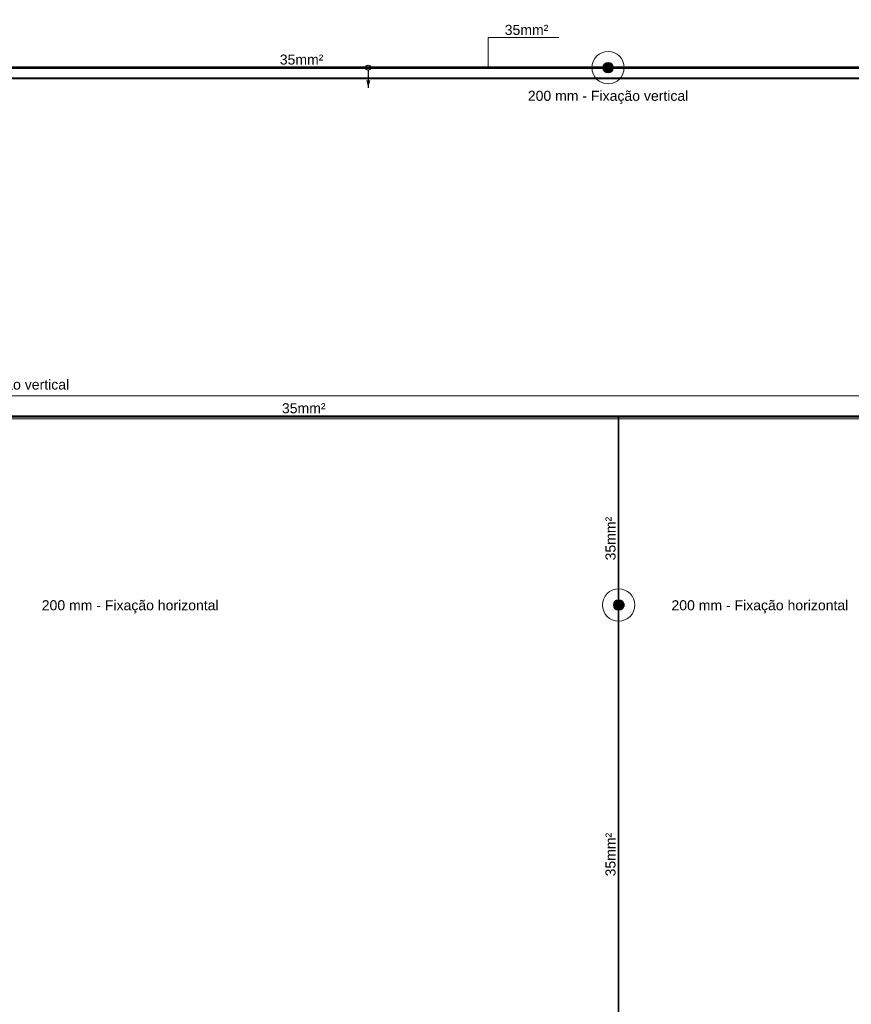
# Model space of a CAD drawing. Header units: millimetres. Extents: x 4477830 to 4478275, y -30323838 to -30323445.
# Tile 52 of 124: x 4478000 to 4478017, y -30323609 to -30323590. Entities that reach past the tile are written whole.
import ezdxf

# ---------------------------------------------------------------- set-up
doc = ezdxf.new("R2010")
doc.units = ezdxf.units.MM
doc.linetypes.add('NULL', pattern=[0])
for name, color, linetype, lineweight in [('IFC-Parede-Contorno', 42, 'Continuous', 5), ('Nível 1', 7, 'Continuous', 0), ('P-Simbol', 5, 'Continuous', 20), ('PR-Captor', 9, 'Continuous', 18), ('PR-Condutos', 150, 'Continuous', 25), ('PR-Textos conduto', 7, 'Continuous', 9), ('Textos', 7, 'Continuous', 9)]:
    doc.layers.add(name, color=color, linetype=linetype, lineweight=lineweight)
doc.styles.add('ARIAL', font='arial.ttf')

msp = doc.modelspace()

# ---------------------------------------------------------------- hatches: boundary and pattern name
at = {"layer": 'P-Simbol', "linetype": 'Continuous'}
for points in [[(4478012.039, -30323590.72), (4478012.038, -30323590.711), (4478012.037, -30323590.702), (4478012.035, -30323590.693), (4478012.033, -30323590.684), (4478012.029, -30323590.676), (4478012.025, -30323590.668), (4478012.02, -30323590.66), (4478012.014, -30323590.653), (4478012.008, -30323590.646), (4478012.001, -30323590.64), (4478011.994, -30323590.634), (4478011.986, -30323590.629), (4478011.978, -30323590.625), (4478011.97, -30323590.621), (4478011.961, -30323590.619), (4478011.952, -30323590.617), (4478011.943, -30323590.616), (4478011.934, -30323590.615), (4478011.925, -30323590.616), (4478011.916, -30323590.617), (4478011.907, -30323590.619), (4478011.898, -30323590.621), (4478011.89, -30323590.625), (4478011.882, -30323590.629), (4478011.874, -30323590.634), (4478011.867, -30323590.64), (4478011.86, -30323590.646), (4478011.854, -30323590.653), (4478011.848, -30323590.66), (4478011.843, -30323590.668), (4478011.839, -30323590.676), (4478011.836, -30323590.684), (4478011.833, -30323590.693), (4478011.831, -30323590.702), (4478011.83, -30323590.711), (4478011.829, -30323590.72), (4478011.83, -30323590.729), (4478011.831, -30323590.738), (4478011.833, -30323590.747), (4478011.836, -30323590.756), (4478011.839, -30323590.764), (4478011.843, -30323590.772), (4478011.848, -30323590.78), (4478011.854, -30323590.787), (4478011.86, -30323590.794), (4478011.867, -30323590.8), (4478011.874, -30323590.806), (4478011.882, -30323590.811), (4478011.89, -30323590.815), (4478011.898, -30323590.818), (4478011.907, -30323590.821), (4478011.916, -30323590.823), (4478011.925, -30323590.824), (4478011.934, -30323590.825), (4478011.943, -30323590.824), (4478011.952, -30323590.823), (4478011.961, -30323590.821), (4478011.97, -30323590.818), (4478011.978, -30323590.815), (4478011.986, -30323590.811), (4478011.994, -30323590.806), (4478012.001, -30323590.8), (4478012.008, -30323590.794), (4478012.014, -30323590.787), (4478012.02, -30323590.78), (4478012.025, -30323590.772), (4478012.029, -30323590.764), (4478012.033, -30323590.756), (4478012.035, -30323590.747), (4478012.037, -30323590.738), (4478012.038, -30323590.729)], [(4478012.249, -30323601.428), (4478012.248, -30323601.419), (4478012.247, -30323601.409), (4478012.245, -30323601.401), (4478012.242, -30323601.392), (4478012.239, -30323601.383), (4478012.234, -30323601.375), (4478012.23, -30323601.368), (4478012.224, -30323601.36), (4478012.218, -30323601.354), (4478012.211, -30323601.347), (4478012.204, -30323601.342), (4478012.196, -30323601.337), (4478012.188, -30323601.333), (4478012.18, -30323601.329), (4478012.171, -30323601.326), (4478012.162, -30323601.324), (4478012.153, -30323601.323), (4478012.144, -30323601.323), (4478012.135, -30323601.323), (4478012.126, -30323601.324), (4478012.117, -30323601.326), (4478012.108, -30323601.329), (4478012.099, -30323601.333), (4478012.091, -30323601.337), (4478012.084, -30323601.342), (4478012.076, -30323601.347), (4478012.07, -30323601.354), (4478012.063, -30323601.36), (4478012.058, -30323601.368), (4478012.053, -30323601.375), (4478012.049, -30323601.383), (4478012.045, -30323601.392), (4478012.042, -30323601.401), (4478012.041, -30323601.409), (4478012.039, -30323601.419), (4478012.039, -30323601.428), (4478012.039, -30323601.437), (4478012.041, -30323601.446), (4478012.042, -30323601.455), (4478012.045, -30323601.463), (4478012.049, -30323601.472), (4478012.053, -30323601.48), (4478012.058, -30323601.488), (4478012.063, -30323601.495), (4478012.07, -30323601.502), (4478012.076, -30323601.508), (4478012.084, -30323601.513), (4478012.091, -30323601.518), (4478012.099, -30323601.523), (4478012.108, -30323601.526), (4478012.117, -30323601.529), (4478012.126, -30323601.531), (4478012.135, -30323601.532), (4478012.144, -30323601.532), (4478012.153, -30323601.532), (4478012.162, -30323601.531), (4478012.171, -30323601.529), (4478012.18, -30323601.526), (4478012.188, -30323601.523), (4478012.196, -30323601.518), (4478012.204, -30323601.513), (4478012.211, -30323601.508), (4478012.218, -30323601.502), (4478012.224, -30323601.495), (4478012.23, -30323601.488), (4478012.234, -30323601.48), (4478012.239, -30323601.472), (4478012.242, -30323601.463), (4478012.245, -30323601.455), (4478012.247, -30323601.446), (4478012.248, -30323601.437)]]:
    msp.add_hatch(color=5, dxfattribs=at).paths.add_polyline_path(points)
at = {"layer": 'PR-Condutos', "linetype": 'Continuous', "true_color": 0x105689}
for points in [[(4478007.159, -30323590.713), (4477999.718, -30323590.714), (4478007.132, -30323590.714), (4477999.718, -30323590.715), (4478007.114, -30323590.716), (4477999.718, -30323590.717), (4478007.155, -30323590.719), (4478007.163, -30323590.714), (4478011.934, -30323590.714)], [(4477999.718, -30323590.713), (4478007.142, -30323590.713), (4478007.151, -30323590.713)], [(4478007.114, -30323590.716), (4477999.725, -30323590.715), (4477999.718, -30323590.717)], [(4478007.119, -30323590.724), (4478011.934, -30323590.723), (4478007.175, -30323590.722), (4478011.934, -30323590.72), (4478007.183, -30323590.719), (4478011.934, -30323590.717), (4478007.169, -30323590.716), (4478007.155, -30323590.719), (4478007.069, -30323590.719), (4477999.718, -30323590.72), (4477999.718, -30323590.725)], [(4477999.725, -30323590.717), (4477999.718, -30323590.72), (4478007.069, -30323590.719)], [(4478007.142, -30323590.713), (4477999.725, -30323590.713), (4477999.725, -30323590.714)], [(4478007.132, -30323590.714), (4477999.725, -30323590.714), (4477999.725, -30323590.715)], [(4478007.155, -30323590.713), (4478011.93, -30323590.714), (4478011.931, -30323590.713)], [(4478011.934, -30323590.715), (4478007.163, -30323590.714), (4478007.155, -30323590.716)], [(4478007.155, -30323590.714), (4478011.929, -30323590.715), (4478011.93, -30323590.714)], [(4478007.165, -30323590.715), (4478007.155, -30323590.717), (4478011.934, -30323590.717)], [(4478007.155, -30323590.715), (4478011.927, -30323590.717), (4478011.929, -30323590.715)], [(4478007.159, -30323590.713), (4478011.93, -30323590.714), (4478011.931, -30323590.713)], [(4478011.934, -30323590.713), (4478007.16, -30323590.713), (4478007.159, -30323590.713)], [(4478011.934, -30323590.714), (4478007.16, -30323590.713), (4478007.161, -30323590.714)], [(4478007.16, -30323590.714), (4478011.929, -30323590.715), (4478011.93, -30323590.714)], [(4478007.165, -30323590.715), (4478011.934, -30323590.715), (4478007.161, -30323590.714)], [(4478007.163, -30323590.716), (4478011.927, -30323590.717), (4478011.929, -30323590.715)], [(4478007.165, -30323590.719), (4478011.924, -30323590.72), (4478011.921, -30323590.717)], [(4478011.934, -30323590.72), (4478007.188, -30323590.717), (4478007.167, -30323590.72)], [(4478007.172, -30323590.717), (4478011.924, -30323590.72), (4478011.921, -30323590.717)], [(4478011.934, -30323590.723), (4478007.18, -30323590.72), (4478007.172, -30323590.723)], [(4478007.175, -30323590.722), (4478011.927, -30323590.723), (4478011.924, -30323590.72)], [(4478007.18, -30323590.72), (4478011.927, -30323590.723), (4478011.924, -30323590.72)], [(4478018.092, -30323590.713), (4478011.934, -30323590.713), (4478018.09, -30323590.714)], [(4478011.934, -30323590.714), (4478018.077, -30323590.715), (4478018.092, -30323590.714)], [(4478011.934, -30323590.715), (4478011.941, -30323590.717), (4478018.084, -30323590.717), (4478018.087, -30323590.715)], [(4478018.074, -30323590.717), (4478011.934, -30323590.717), (4478011.944, -30323590.72), (4478018.079, -30323590.72)], [(4478018.084, -30323590.723), (4478018.085, -30323590.72), (4478011.934, -30323590.72)], [(4478018.092, -30323590.714), (4478011.937, -30323590.713), (4478011.938, -30323590.714)], [(4478018.077, -30323590.715), (4478011.938, -30323590.714), (4478011.939, -30323590.715)], [(4478018.092, -30323590.723), (4478011.944, -30323590.72), (4478011.941, -30323590.723)], [(4478007.142, -30323590.726), (4478011.934, -30323590.726), (4478007.162, -30323590.726), (4478007.168, -30323590.724), (4477999.718, -30323590.725), (4477999.718, -30323590.727)], [(4477999.718, -30323590.727), (4478007.143, -30323590.727), (4478007.155, -30323590.726)], [(4478007.149, -30323590.726), (4478011.93, -30323590.726), (4478011.929, -30323590.725)], [(4478007.151, -30323590.726), (4478011.931, -30323590.727), (4478011.93, -30323590.726)], [(4478007.155, -30323590.725), (4478011.93, -30323590.726), (4478011.929, -30323590.725)], [(4478011.934, -30323590.726), (4478007.165, -30323590.725), (4478007.155, -30323590.726)], [(4478007.155, -30323590.726), (4478011.931, -30323590.727), (4478011.93, -30323590.726)], [(4478007.155, -30323590.727), (4478011.934, -30323590.727), (4478007.161, -30323590.726)], [(4478007.16, -30323590.726), (4478011.934, -30323590.725), (4478007.168, -30323590.724)], [(4478011.934, -30323590.727), (4478007.16, -30323590.726), (4478007.16, -30323590.727)], [(4478007.168, -30323590.724), (4478011.929, -30323590.725), (4478011.927, -30323590.723)], [(4478007.172, -30323590.723), (4478011.929, -30323590.725), (4478011.927, -30323590.723)], [(4478018.086, -30323590.725), (4478018.092, -30323590.723), (4478011.934, -30323590.723)], [(4478018.088, -30323590.726), (4478018.087, -30323590.725), (4478011.934, -30323590.725)], [(4478018.09, -30323590.726), (4478011.934, -30323590.726), (4478018.09, -30323590.727)], [(4478018.092, -30323590.727), (4478011.938, -30323590.726), (4478011.937, -30323590.727)], [(4478018.092, -30323590.726), (4478011.939, -30323590.725), (4478011.938, -30323590.726)], [(4478018.092, -30323590.725), (4478011.941, -30323590.723), (4478011.939, -30323590.725)], [(4478007.155, -30323591.12), (4478007.194, -30323590.975), (4478007.116, -30323590.975)], [(4478012.144, -30323597.661), (4477999.595, -30323597.661), (4478012.144, -30323597.662)], [(4477999.595, -30323597.662), (4478012.143, -30323597.664), (4478012.144, -30323597.662)], [(4477999.595, -30323597.664), (4478012.143, -30323597.666), (4478012.144, -30323597.664)], [(4477999.595, -30323597.666), (4478012.137, -30323597.668), (4478012.144, -30323597.666)], [(4478005.869, -30323597.668), (4478012.144, -30323597.668), (4477999.595, -30323597.666)], [(4478012.143, -30323597.669), (4477999.595, -30323597.669), (4478012.137, -30323597.672)], [(4477999.595, -30323597.672), (4478012.137, -30323597.674), (4478012.137, -30323597.672)], [(4478012.144, -30323597.674), (4477999.595, -30323597.674), (4478012.137, -30323597.675)], [(4478012.144, -30323597.675), (4477999.602, -30323597.674), (4477999.598, -30323597.675)], [(4478012.144, -30323597.674), (4477999.602, -30323597.672), (4477999.599, -30323597.674)], [(4477999.601, -30323597.664), (4478012.144, -30323597.664), (4477999.602, -30323597.662)], [(4477999.601, -30323597.672), (4478012.144, -30323597.672), (4477999.604, -30323597.669)], [(4478012.144, -30323597.662), (4477999.602, -30323597.661), (4477999.602, -30323597.662)], [(4477999.602, -30323597.664), (4477999.604, -30323597.666), (4478012.144, -30323597.666)], [(4477999.604, -30323597.669), (4478012.144, -30323597.669), (4477999.606, -30323597.666)], [(4478005.869, -30323597.668), (4478012.137, -30323597.669), (4478012.143, -30323597.668)], [(4478012.137, -30323598.78), (4478012.138, -30323598.78), (4478012.138, -30323597.668)], [(4478012.137, -30323598.78), (4478012.138, -30323597.675), (4478012.137, -30323597.668)], [(4478012.138, -30323598.78), (4478012.14, -30323598.78), (4478012.14, -30323597.668)], [(4478012.138, -30323597.675), (4478012.138, -30323598.78), (4478012.14, -30323597.675)], [(4478012.14, -30323598.78), (4478012.143, -30323598.78), (4478012.143, -30323597.668)], [(4478012.14, -30323598.78), (4478012.143, -30323597.675), (4478012.14, -30323597.668)], [(4478012.144, -30323597.662), (4478012.143, -30323597.664), (4478024.693, -30323597.664)], [(4478012.143, -30323597.664), (4478024.684, -30323597.666), (4478024.686, -30323597.664)], [(4478012.144, -30323597.664), (4478012.143, -30323597.666), (4478024.693, -30323597.666)], [(4478012.143, -30323597.666), (4478023.363, -30323597.669), (4478024.686, -30323597.666)], [(4478012.143, -30323597.668), (4478012.143, -30323598.78), (4478012.144, -30323598.499), (4478012.144, -30323597.675), (4478012.143, -30323598.169), (4478012.144, -30323597.675), (4478012.144, -30323597.682), (4478012.144, -30323598.499), (4478012.146, -30323597.712)], [(4478012.15, -30323598.78), (4478012.15, -30323597.668), (4478012.146, -30323597.668), (4478012.143, -30323598.779)], [(4478012.143, -30323597.669), (4478024.097, -30323597.672), (4478024.686, -30323597.669)], [(4478012.143, -30323597.672), (4478024.686, -30323597.674), (4478024.686, -30323597.672)], [(4478012.144, -30323597.661), (4478024.686, -30323597.662), (4478024.686, -30323597.661)], [(4478012.144, -30323597.661), (4478012.144, -30323597.662), (4478024.693, -30323597.662)], [(4478012.144, -30323597.662), (4478024.686, -30323597.664), (4478024.688, -30323597.662)], [(4478012.144, -30323597.672), (4478024.693, -30323597.672), (4478012.15, -30323597.669)], [(4478015.281, -30323597.674), (4478024.686, -30323597.674), (4478024.631, -30323597.674), (4478012.144, -30323597.674)], [(4478012.15, -30323597.666), (4478012.15, -30323597.669), (4478024.693, -30323597.669)], [(4478024.629, -30323597.674), (4478012.15, -30323597.672), (4478012.15, -30323597.674), (4478024.631, -30323597.674)], [(4478012.15, -30323597.675), (4478024.693, -30323597.675), (4478012.15, -30323597.674)], [(4478024.686, -30323597.675), (4478024.689, -30323597.674), (4478015.281, -30323597.674)], [(4478012.138, -30323598.78), (4478012.137, -30323601.348), (4478012.138, -30323601.348)], [(4478012.137, -30323598.78), (4478012.137, -30323601.348), (4478012.137, -30323601.348)], [(4478012.137, -30323601.348), (4478012.137, -30323601.348), (4478012.137, -30323598.78)], [(4478012.137, -30323601.348), (4478012.138, -30323598.784), (4478012.137, -30323598.782)], [(4478012.14, -30323598.78), (4478012.138, -30323601.348), (4478012.141, -30323601.348)], [(4478012.138, -30323601.348), (4478012.138, -30323601.348), (4478012.138, -30323598.78)], [(4478012.138, -30323601.348), (4478012.14, -30323598.786), (4478012.138, -30323598.784)], [(4478012.141, -30323601.348), (4478012.141, -30323601.348), (4478012.14, -30323598.78)], [(4478012.14, -30323598.789), (4478012.141, -30323601.348), (4478012.143, -30323598.795)], [(4478012.143, -30323598.78), (4478012.141, -30323601.348), (4478012.143, -30323601.348)], [(4478012.146, -30323598.788), (4478012.143, -30323598.787), (4478012.143, -30323601.348)], [(4478012.146, -30323598.788), (4478012.143, -30323601.347), (4478012.146, -30323601.398), (4478012.146, -30323601.348)], [(4478012.143, -30323598.815), (4478012.143, -30323601.348), (4478012.143, -30323601.348)], [(4478012.143, -30323598.815), (4478012.143, -30323601.348), (4478012.143, -30323601.348)], [(4478012.148, -30323598.785), (4478012.146, -30323601.398), (4478012.148, -30323601.398)], [(4478012.148, -30323598.785), (4478012.146, -30323598.786), (4478012.146, -30323601.348)], [(4478012.146, -30323598.802), (4478012.146, -30323601.348), (4478012.146, -30323601.348)], [(4478012.15, -30323598.78), (4478012.148, -30323601.347), (4478012.15, -30323601.398), (4478012.15, -30323601.348)], [(4478012.15, -30323598.783), (4478012.148, -30323598.785), (4478012.148, -30323601.348)], [(4478012.148, -30323598.791), (4478012.148, -30323601.348), (4478012.148, -30323601.348)], [(4478012.15, -30323598.78), (4478012.15, -30323601.348), (4478012.15, -30323601.348)], [(4478012.15, -30323601.348), (4478012.15, -30323598.782), (4478012.15, -30323598.783)], [(4478012.138, -30323601.398), (4478012.138, -30323601.348), (4478012.137, -30323601.348), (4478012.137, -30323601.398)], [(4478012.138, -30323601.458), (4478012.137, -30323611.344), (4478012.138, -30323611.344)], [(4478012.137, -30323611.374), (4478012.138, -30323601.458), (4478012.137, -30323601.458)], [(4478012.14, -30323601.398), (4478012.14, -30323601.348), (4478012.138, -30323601.348), (4478012.138, -30323601.398)], [(4478012.14, -30323601.458), (4478012.138, -30323611.344), (4478012.14, -30323611.344)], [(4478012.138, -30323611.373), (4478012.14, -30323601.458), (4478012.138, -30323601.458)], [(4478012.143, -30323601.398), (4478012.143, -30323601.348), (4478012.14, -30323601.348), (4478012.14, -30323601.398)], [(4478012.143, -30323601.458), (4478012.14, -30323611.344), (4478012.143, -30323611.344)], [(4478012.14, -30323601.458), (4478012.14, -30323611.373), (4478012.143, -30323601.458)], [(4478012.146, -30323601.398), (4478012.146, -30323601.348), (4478012.143, -30323601.348), (4478012.143, -30323601.398)], [(4478012.146, -30323601.458), (4478012.143, -30323611.344), (4478012.146, -30323611.344)], [(4478012.143, -30323601.458), (4478012.143, -30323611.373), (4478012.146, -30323601.458)], [(4478012.148, -30323601.398), (4478012.148, -30323601.348), (4478012.146, -30323601.348), (4478012.146, -30323601.398)], [(4478012.148, -30323601.458), (4478012.146, -30323611.344), (4478012.148, -30323611.344)], [(4478012.146, -30323611.373), (4478012.148, -30323601.458), (4478012.146, -30323601.458)], [(4478012.15, -30323601.537), (4478012.15, -30323601.458), (4478012.146, -30323601.458), (4478012.146, -30323601.537)], [(4478012.15, -30323601.398), (4478012.15, -30323601.348), (4478012.148, -30323601.348), (4478012.148, -30323601.398)], [(4478012.148, -30323601.398), (4478012.15, -30323601.398), (4478012.148, -30323601.348)], [(4478012.15, -30323601.458), (4478012.148, -30323611.344), (4478012.15, -30323611.344)], [(4478012.148, -30323611.373), (4478012.15, -30323601.458), (4478012.148, -30323601.458)], [(4478012.15, -30323601.431), (4478012.15, -30323611.344), (4478012.15, -30323611.344)], [(4478012.15, -30323611.373), (4478012.15, -30323601.458), (4478012.15, -30323601.458)]]:
    msp.add_hatch(color=146, dxfattribs=at).paths.add_polyline_path(points)

# ---------------------------------------------------------------- linework, layer by layer
at = {"layer": 'IFC-Parede-Contorno', "color": 8, "lineweight": 5}
for p, q in [((4477999.653, -30323590.925), (4478018.286, -30323590.925)), ((4477999.653, -30323590.945), (4478018.286, -30323590.945))]:
    msp.add_line(p, q, dxfattribs=at)
at = {"layer": 'Nível 1', "color": 8, "lineweight": 5}
for p, q in [((4478024.893, -30323597.257), (4477977.31, -30323597.257)), ((4477977.31, -30323597.717), (4478024.836, -30323597.717))]:
    msp.add_line(p, q, dxfattribs=at)
at = {"layer": 'P-Simbol'}
for centre, radius in [((4478011.934, -30323590.72), 0.322), ((4478011.934, -30323590.72), 0.105), ((4478011.934, -30323590.72), 0.105), ((4478011.934, -30323590.72), 0.105), ((4478012.144, -30323601.428), 0.322), ((4478012.144, -30323601.428), 0.105), ((4478012.144, -30323601.428), 0.105), ((4478012.144, -30323601.428), 0.105)]:
    msp.add_circle(centre, radius, dxfattribs=at)
at = {"layer": 'PR-Captor', "color": 5}
for p, q in [((4478011.931, -30323590.713), (4478011.924, -30323590.72)), ((4478011.924, -30323590.72), (4478011.931, -30323590.727)), ((4478011.934, -30323590.71), (4478011.931, -30323590.713)), ((4478011.937, -30323590.713), (4478011.934, -30323590.71)), ((4478011.944, -30323590.72), (4478011.937, -30323590.713)), ((4478011.937, -30323590.727), (4478011.944, -30323590.72)), ((4478011.914, -30323590.727), (4478011.914, -30323590.734)), ((4478011.931, -30323590.727), (4478011.914, -30323590.727)), ((4478011.914, -30323590.734), (4478011.954, -30323590.734)), ((4478011.931, -30323590.727), (4478011.931, -30323590.727)), ((4478011.931, -30323590.727), (4478011.934, -30323590.73)), ((4478011.934, -30323590.73), (4478011.937, -30323590.727)), ((4478011.937, -30323590.727), (4478011.937, -30323590.727)), ((4478011.954, -30323590.727), (4478011.937, -30323590.727)), ((4478011.954, -30323590.734), (4478011.954, -30323590.727)), ((4478012.114, -30323601.398), (4478012.114, -30323601.408)), ((4478012.137, -30323601.398), (4478012.114, -30323601.398)), ((4478012.114, -30323601.408), (4478012.114, -30323601.448)), ((4478012.114, -30323601.448), (4478012.114, -30323601.458)), ((4478012.114, -30323601.458), (4478012.124, -30323601.458)), ((4478012.124, -30323601.458), (4478012.137, -30323601.458)), ((4478012.137, -30323601.424), (4478012.134, -30323601.428)), ((4478012.134, -30323601.428), (4478012.137, -30323601.431)), ((4478012.15, -30323601.398), (4478012.137, -30323601.398)), ((4478012.144, -30323601.418), (4478012.137, -30323601.424)), ((4478012.137, -30323601.431), (4478012.144, -30323601.438)), ((4478012.137, -30323601.458), (4478012.15, -30323601.458)), ((4478012.15, -30323601.424), (4478012.144, -30323601.418)), ((4478012.144, -30323601.438), (4478012.15, -30323601.431)), ((4478012.254, -30323601.398), (4478012.15, -30323601.398)), ((4478012.154, -30323601.428), (4478012.15, -30323601.424)), ((4478012.15, -30323601.431), (4478012.154, -30323601.428)), ((4478012.15, -30323601.458), (4478012.164, -30323601.458)), ((4478012.164, -30323601.458), (4478012.184, -30323601.458)), ((4478012.184, -30323601.458), (4478012.254, -30323601.458)), ((4478012.254, -30323601.458), (4478012.254, -30323601.398))]:
    msp.add_line(p, q, dxfattribs=at)
at = {"layer": 'PR-Condutos', "color": 146, "true_color": 0x105689}
for p, q in [((4478007.143, -30323590.713), (4477999.718, -30323590.713)), ((4478007.151, -30323590.713), (4478007.143, -30323590.713)), ((4478007.152, -30323590.712), (4478007.151, -30323590.713)), ((4478007.155, -30323590.712), (4478007.152, -30323590.712)), ((4478007.156, -30323590.712), (4478007.155, -30323590.712)), ((4478007.155, -30323590.713), (4478007.155, -30323590.714)), ((4478011.931, -30323590.713), (4478007.155, -30323590.713)), ((4478007.155, -30323590.714), (4478007.155, -30323590.715)), ((4478007.155, -30323590.715), (4478007.155, -30323590.717)), ((4478007.155, -30323590.717), (4478007.155, -30323590.72)), ((4478007.155, -30323590.72), (4478007.155, -30323590.723)), ((4478007.159, -30323590.713), (4478007.156, -30323590.712)), ((4478007.159, -30323590.713), (4478007.159, -30323590.713)), ((4478007.16, -30323590.713), (4478007.159, -30323590.713)), ((4478011.934, -30323590.713), (4478007.16, -30323590.713)), ((4478018.092, -30323590.713), (4478011.934, -30323590.713)), ((4477999.718, -30323590.727), (4478007.143, -30323590.727)), ((4478007.143, -30323590.727), (4478007.151, -30323590.727)), ((4478007.15, -30323590.726), (4478007.151, -30323590.727)), ((4478007.151, -30323590.727), (4478007.152, -30323590.728)), ((4478007.152, -30323590.728), (4478007.156, -30323590.728)), ((4478007.155, -30323590.723), (4478007.155, -30323590.725)), ((4478007.155, -30323590.725), (4478007.155, -30323590.726)), ((4478007.155, -30323590.727), (4478007.159, -30323590.727)), ((4478007.156, -30323590.728), (4478007.159, -30323590.727)), ((4478007.159, -30323590.727), (4478007.159, -30323590.727)), ((4478007.159, -30323590.727), (4478007.16, -30323590.727)), ((4478007.16, -30323590.727), (4478011.934, -30323590.727)), ((4478007.16, -30323590.727), (4478011.934, -30323590.727)), ((4478011.937, -30323590.727), (4478018.092, -30323590.727)), ((4478012.144, -30323597.661), (4477999.595, -30323597.661)), ((4477999.602, -30323597.675), (4478012.144, -30323597.675)), ((4478012.138, -30323597.668), (4478012.137, -30323597.668)), ((4478012.137, -30323597.668), (4478012.137, -30323597.675)), ((4478012.137, -30323597.675), (4478012.137, -30323598.78)), ((4478012.14, -30323597.668), (4478012.138, -30323597.668)), ((4478012.143, -30323597.668), (4478012.14, -30323597.668)), ((4478012.144, -30323597.662), (4478012.143, -30323597.664)), ((4478012.143, -30323597.664), (4478012.143, -30323597.666)), ((4478012.143, -30323597.668), (4478012.143, -30323597.668)), ((4478012.143, -30323597.668), (4478012.143, -30323597.668)), ((4478012.143, -30323597.668), (4478012.143, -30323597.668)), ((4478012.144, -30323597.668), (4478012.143, -30323597.668)), ((4478012.144, -30323597.661), (4478012.144, -30323597.661)), ((4478021.271, -30323597.661), (4478012.144, -30323597.661)), ((4478012.144, -30323597.661), (4478012.144, -30323597.662)), ((4478012.144, -30323597.675), (4478012.15, -30323597.675)), ((4478012.148, -30323597.668), (4478012.146, -30323597.668)), ((4478012.15, -30323597.668), (4478012.148, -30323597.668)), ((4478012.15, -30323597.722), (4478012.15, -30323597.668)), ((4478012.15, -30323597.675), (4478024.693, -30323597.675)), ((4478012.15, -30323597.797), (4478012.15, -30323597.722)), ((4478012.15, -30323598), (4478012.15, -30323597.797)), ((4478012.15, -30323598.78), (4478012.15, -30323598)), ((4478012.137, -30323598.78), (4478012.137, -30323601.348)), ((4478012.137, -30323598.78), (4478012.137, -30323598.782)), ((4478012.137, -30323598.78), (4478012.138, -30323598.78)), ((4478012.137, -30323598.782), (4478012.138, -30323598.784)), ((4478012.138, -30323598.78), (4478012.14, -30323598.78)), ((4478012.138, -30323598.784), (4478012.14, -30323598.786)), ((4478012.14, -30323598.78), (4478012.143, -30323598.78)), ((4478012.14, -30323598.786), (4478012.143, -30323598.787)), ((4478012.143, -30323598.78), (4478012.143, -30323598.78)), ((4478012.143, -30323598.78), (4478012.146, -30323598.78)), ((4478012.143, -30323598.787), (4478012.146, -30323598.786)), ((4478012.146, -30323598.78), (4478012.148, -30323598.78)), ((4478012.146, -30323598.786), (4478012.148, -30323598.785)), ((4478012.148, -30323598.78), (4478012.15, -30323598.78)), ((4478012.148, -30323598.785), (4478012.15, -30323598.783)), ((4478012.15, -30323601.348), (4478012.15, -30323598.78)), ((4478012.15, -30323598.78), (4478012.15, -30323598.78)), ((4478012.15, -30323598.783), (4478012.15, -30323598.78)), ((4478012.15, -30323598.78), (4478012.15, -30323598.78)), ((4478012.137, -30323601.348), (4478012.137, -30323601.398)), ((4478012.138, -30323601.348), (4478012.137, -30323601.348)), ((4478012.137, -30323601.458), (4478012.137, -30323611.374)), ((4478012.14, -30323601.348), (4478012.138, -30323601.348)), ((4478012.143, -30323601.348), (4478012.14, -30323601.348)), ((4478012.146, -30323601.348), (4478012.143, -30323601.348)), ((4478012.148, -30323601.348), (4478012.146, -30323601.348)), ((4478012.15, -30323601.348), (4478012.148, -30323601.348)), ((4478012.15, -30323601.348), (4478012.15, -30323601.348)), ((4478012.15, -30323611.374), (4478012.15, -30323601.431))]:
    msp.add_line(p, q, dxfattribs=at)
at = {"layer": 'PR-Condutos'}
msp.add_lwpolyline([(4478007.155, -30323590.77), (4478007.155, -30323591.12)], dxfattribs=at)
msp.add_circle((4478007.155, -30323590.72), 0.05, dxfattribs=at)
at = {"layer": 'PR-Textos conduto'}
msp.add_lwpolyline([(4478009.544, -30323590.72), (4478009.544, -30323590.12), (4478010.954, -30323590.12)], dxfattribs=at)

# ---------------------------------------------------------------- texts
at = {"layer": 'PR-Textos conduto', "linetype": 'NULL', "char_height": 0.2, "width": 1.73841, "line_spacing_factor": 0.6, "style": 'ARIAL'}
for insert, attachment_point in [((4478009.874, -30323590.069), 7), ((4478005.826, -30323590.661), 8), ((4478005.869, -30323597.609), 8)]:
    msp.add_mtext('35mm²', dxfattribs=dict(at, insert=insert, attachment_point=attachment_point))
at = {"layer": 'PR-Textos conduto', "linetype": 'NULL', "char_height": 0.2, "width": 1.73841, "attachment_point": 8, "rotation": 90.0002, "line_spacing_factor": 0.6, "style": 'ARIAL'}
for insert in [(4478012.085, -30323600.104), (4478012.085, -30323606.401)]:
    msp.add_mtext('35mm²', dxfattribs=dict(at, insert=insert))
at = {"layer": 'Textos', "linetype": 'NULL', "char_height": 0.2, "line_spacing_factor": 0.6, "style": 'ARIAL'}
for s, insert, width, attachment_point in [('200 mm - Fixação vertical', (4478011.934, -30323591.442), 6.39634, 8), ('200 mm - Fixação vertical', (4477999.595, -30323597.196), 6.39634, 8), ('200 mm - Fixação horizontal', (4478000.648, -30323601.594), 7.04878, 7), ('200 mm - Fixação horizontal', (4478013.197, -30323601.594), 7.04878, 7)]:
    msp.add_mtext(s, dxfattribs=dict(at, insert=insert, width=width, attachment_point=attachment_point))

doc.saveas('drawing.dxf')
